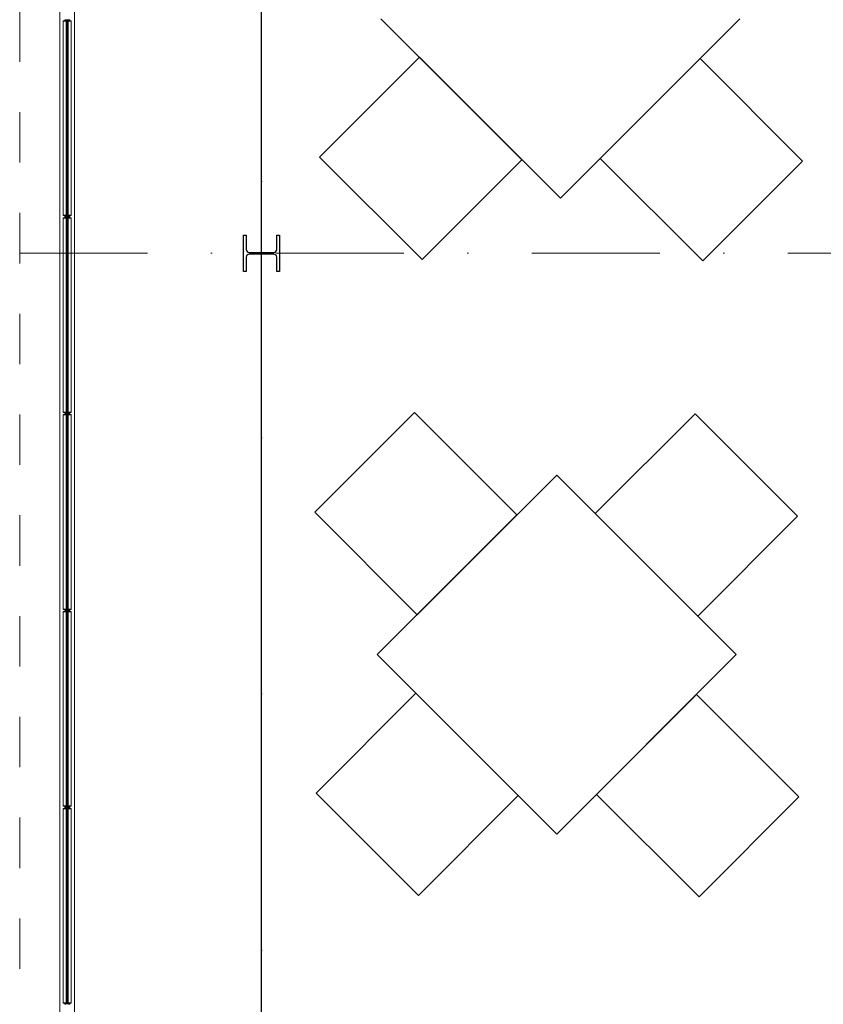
# Model space of a CAD drawing. Header units: metres. Extents: x -10951 to 10441, y -17253 to 1447.
# Tile 9 of 54: x -9071 to -8672, y -16129 to -15640. Entities that reach past the tile are written whole.
import ezdxf
from ezdxf.enums import TextEntityAlignment as Align

# ---------------------------------------------------------------- set-up
doc = ezdxf.new("R2010")
doc.units = ezdxf.units.M
doc.header["$MEASUREMENT"] = 0
for name, pattern in [('8', [0.5, 0.25, -0.25]), ('ACAD_ISO02W100', [15, 12, -3]), ('DASHDOT', [25.4, 12.7, -6.35, 0, -6.35])]:
    doc.linetypes.add(name, pattern=pattern)
doc.layers.get('0').update_dxf_attribs({"color": 8})
for name, color, linetype, lineweight in [('#elektryczne', 8, 'Continuous', 20), ('_K_stal', 8, 'Continuous', 25), ('A_B.CIENKIE', 8, 'Continuous', 9), ('A_OSIE', 8, 'Continuous', 13), ('A_OZACZENIE DRZWI', 8, 'Continuous', 13), ('A_OZNACZENIA OKIEN', 8, 'Continuous', 13), ('A_STOLARKA', 8, 'Continuous', 5), ('EB_UZIEMIENIE', 1, 'ACAD_ISO02W100', 30)]:
    doc.layers.add(name, color=color, linetype=linetype, lineweight=lineweight)
doc.styles.add('m1_romans', font='romans.shx', dxfattribs={"width": 0.8})

# ---------------------------------------------------------------- blocks, each defined once
blk = doc.blocks.new('podkład')
at = {"color": 8}
for p, q in [((11752.74, -2712.33), (11841.83, -2801.42)), ((11841.83, -2801.42), (11930.93, -2712.33)), ((11722.36, -2780.98), (11771.87, -2731.46)), ((11771.87, -2731.46), (11822.7, -2782.29)), ((11911.14, -2732.12), (11861.62, -2781.63)), ((11961.96, -2782.95), (11911.14, -2732.12)), ((11773.18, -2831.8), (11722.36, -2780.98)), ((11822.7, -2782.29), (11773.18, -2831.8)), ((11861.62, -2781.63), (11912.45, -2832.46)), ((11912.45, -2832.46), (11961.96, -2782.95)), ((11769.42, -2907.7), (11719.9, -2957.22)), ((11820.24, -2958.53), (11769.42, -2907.7)), ((11908.68, -2908.36), (11859.17, -2957.87)), ((11959.51, -2959.18), (11908.68, -2908.36)), ((11840.03, -2938.74), (11750.94, -3027.83)), ((11929.13, -3027.83), (11840.03, -2938.74)), ((11719.9, -2957.22), (11770.73, -3008.04)), ((11770.73, -3008.04), (11820.24, -2958.53)), ((11859.17, -2957.87), (11909.99, -3008.7)), ((11909.99, -3008.7), (11959.51, -2959.18)), ((11750.94, -3027.83), (11840.03, -3116.93)), ((11840.03, -3116.93), (11929.13, -3027.83)), ((11720.56, -3096.48), (11770.07, -3046.97)), ((11770.07, -3046.97), (11820.9, -3097.79)), ((11909.34, -3047.62), (11859.82, -3097.14)), ((11960.16, -3098.45), (11909.34, -3047.62)), ((11771.38, -3147.31), (11720.56, -3096.48)), ((11820.9, -3097.79), (11771.38, -3147.31)), ((11859.82, -3097.14), (11910.65, -3147.96)), ((11910.65, -3147.96), (11960.16, -3098.45))]:
    blk.add_line(p, q, dxfattribs=at)
at = {"layer": '_K_stal', "color": 8}
blk.add_lwpolyline([(11701.09, -2819.7), (11702.49, -2819.7), (11702.49, -2837.7), (11701.09, -2837.7), (11701.09, -2830.62, 0.414214), (11699.59, -2829.12), (11687.39, -2829.12, 0.414214), (11685.89, -2830.62), (11685.89, -2837.7), (11684.49, -2837.7), (11684.49, -2819.7), (11685.89, -2819.7), (11685.89, -2826.77, 0.414214), (11687.39, -2828.27), (11699.59, -2828.27, 0.414214), (11701.09, -2826.77)], format="xyb", close=True, dxfattribs=at)
at = {"layer": 'A_B.CIENKIE', "color": 8, "linetype": '8', "ltscale": 100}
for p, q in [((11573.49, -2008.7), (11573.49, -4224.7)), ((11593.49, -2008.7), (11593.49, -4188.5))]:
    blk.add_line(p, q, dxfattribs=at)
at = {"layer": 'A_OSIE', "color": 8, "linetype": 'DASHDOT', "ltscale": 5}
for p, q in [((11693.49, -4159.34), (11693.49, -2044.7)), ((11573.49, -2828.69), (12973.49, -2828.69))]:
    blk.add_line(p, q, dxfattribs=at)
at = {"layer": 'A_STOLARKA', "color": 8}
for p, q in [((11593.49, -4178.81), (11593.49, -2419.46)), ((11600.69, -4174.29), (11600.69, -2419.46)), ((11595.09, -2713.36), (11596.29, -2713.06)), ((11595.09, -2713.51), (11599.09, -2713.51)), ((11595.12, -2809.81), (11595.12, -2713.51)), ((11595.84, -2712.98), (11595.84, -2713.17)), ((11596.29, -2713.06), (11595.84, -2713.06)), ((11595.88, -2712.94), (11596.34, -2712.85)), ((11596.29, -2713.06), (11596.34, -2713.06)), ((11596.29, -2713.06), (11597.89, -2713.06)), ((11596.34, -2713.06), (11596.34, -2712.86)), ((11596.39, -2712.81), (11597.79, -2712.81)), ((11596.39, -2712.81), (11597.79, -2712.81)), ((11596.69, -2713.06), (11596.59, -2713.16)), ((11596.59, -2713.16), (11596.59, -2810.16)), ((11597.49, -2713.06), (11596.69, -2713.06)), ((11597.09, -2713.06), (11597.09, -2810.26)), ((11597.59, -2713.16), (11597.49, -2713.06)), ((11597.59, -2810.16), (11597.59, -2713.16)), ((11597.84, -2712.85), (11598.3, -2712.94)), ((11597.84, -2713.06), (11597.84, -2712.86)), ((11597.84, -2713.06), (11597.89, -2713.06)), ((11598.34, -2713.06), (11597.89, -2713.06)), ((11597.89, -2713.06), (11599.09, -2713.36)), ((11598.34, -2713.17), (11598.34, -2712.98)), ((11599.05, -2713.51), (11599.05, -2809.81)), ((11595.09, -2809.81), (11599.09, -2809.81)), ((11595.09, -2809.96), (11596.29, -2810.26)), ((11595.09, -2811.06), (11596.29, -2810.76)), ((11595.09, -2811.21), (11599.09, -2811.21)), ((11595.12, -2907.51), (11595.12, -2811.21)), ((11595.84, -2810.34), (11595.84, -2810.15)), ((11596.29, -2810.26), (11595.84, -2810.26)), ((11595.84, -2810.69), (11595.84, -2810.87)), ((11596.29, -2810.76), (11595.84, -2810.76)), ((11595.88, -2810.38), (11596.34, -2810.46)), ((11595.88, -2810.64), (11596.34, -2810.56)), ((11596.29, -2810.26), (11596.34, -2810.26)), ((11596.29, -2810.26), (11597.89, -2810.26)), ((11596.29, -2810.76), (11596.34, -2810.76)), ((11596.29, -2810.76), (11597.89, -2810.76)), ((11596.34, -2810.26), (11596.34, -2810.46)), ((11596.34, -2810.76), (11596.34, -2810.56)), ((11596.39, -2810.51), (11597.79, -2810.51)), ((11596.39, -2810.51), (11597.79, -2810.51)), ((11596.59, -2810.16), (11596.69, -2810.26)), ((11596.69, -2810.76), (11596.59, -2810.86)), ((11596.59, -2810.86), (11596.59, -2907.86)), ((11596.69, -2810.26), (11597.49, -2810.26)), ((11597.49, -2810.76), (11596.69, -2810.76)), ((11597.09, -2810.76), (11597.09, -2907.96)), ((11597.49, -2810.26), (11597.59, -2810.16)), ((11597.59, -2810.86), (11597.49, -2810.76)), ((11597.59, -2907.86), (11597.59, -2810.86)), ((11597.84, -2810.26), (11597.89, -2810.26)), ((11597.84, -2810.26), (11597.84, -2810.46)), ((11597.84, -2810.47), (11598.3, -2810.38)), ((11597.84, -2810.55), (11598.3, -2810.64)), ((11597.84, -2810.76), (11597.84, -2810.56)), ((11597.84, -2810.76), (11597.89, -2810.76)), ((11597.89, -2810.26), (11599.09, -2809.96)), ((11598.34, -2810.26), (11597.89, -2810.26)), ((11598.34, -2810.76), (11597.89, -2810.76)), ((11597.89, -2810.76), (11599.09, -2811.06)), ((11598.34, -2810.15), (11598.34, -2810.34)), ((11598.34, -2810.87), (11598.34, -2810.69)), ((11599.05, -2811.21), (11599.05, -2907.51)), ((11595.09, -2907.51), (11599.09, -2907.51)), ((11595.09, -2907.66), (11596.29, -2907.96)), ((11595.09, -2908.76), (11596.29, -2908.46)), ((11595.09, -2908.91), (11599.09, -2908.91)), ((11595.12, -3005.21), (11595.13, -2908.91)), ((11595.84, -2908.04), (11595.84, -2907.85)), ((11596.29, -2907.96), (11595.84, -2907.96)), ((11595.84, -2908.39), (11595.84, -2908.57)), ((11596.29, -2908.46), (11595.84, -2908.46)), ((11595.88, -2908.08), (11596.34, -2908.17)), ((11595.88, -2908.34), (11596.34, -2908.26)), ((11596.29, -2907.96), (11596.34, -2907.96)), ((11596.29, -2907.96), (11597.89, -2907.96)), ((11596.29, -2908.46), (11596.34, -2908.46)), ((11596.29, -2908.46), (11597.89, -2908.46)), ((11596.34, -2907.96), (11596.34, -2908.16)), ((11596.34, -2908.46), (11596.34, -2908.26)), ((11596.39, -2908.21), (11597.79, -2908.21)), ((11596.39, -2908.21), (11597.79, -2908.21)), ((11596.59, -2907.86), (11596.69, -2907.96)), ((11596.69, -2908.46), (11596.59, -2908.56)), ((11596.59, -2908.56), (11596.59, -3005.56)), ((11596.69, -2907.96), (11597.49, -2907.96)), ((11597.49, -2908.46), (11596.69, -2908.46)), ((11597.09, -2908.46), (11597.09, -3005.66)), ((11597.49, -2907.96), (11597.59, -2907.86)), ((11597.59, -2908.56), (11597.49, -2908.46)), ((11597.59, -3005.56), (11597.59, -2908.56)), ((11597.84, -2907.96), (11597.89, -2907.96)), ((11597.84, -2907.96), (11597.84, -2908.16)), ((11597.84, -2908.17), (11598.3, -2908.08)), ((11597.84, -2908.25), (11598.3, -2908.34)), ((11597.84, -2908.46), (11597.84, -2908.26)), ((11597.84, -2908.46), (11597.89, -2908.46)), ((11597.89, -2907.96), (11599.09, -2907.66)), ((11598.34, -2907.96), (11597.89, -2907.96)), ((11598.34, -2908.46), (11597.89, -2908.46)), ((11597.89, -2908.46), (11599.09, -2908.76)), ((11598.34, -2907.85), (11598.34, -2908.04)), ((11598.34, -2908.57), (11598.34, -2908.39)), ((11599.06, -2908.91), (11599.05, -3005.21)), ((11595.09, -3005.21), (11599.09, -3005.21)), ((11595.09, -3005.36), (11596.29, -3005.66)), ((11595.09, -3006.46), (11596.29, -3006.16)), ((11595.09, -3006.61), (11599.09, -3006.61)), ((11595.13, -3102.91), (11595.13, -3006.61)), ((11595.84, -3005.74), (11595.84, -3005.55)), ((11596.29, -3005.66), (11595.84, -3005.66)), ((11595.84, -3006.09), (11595.84, -3006.27)), ((11596.29, -3006.16), (11595.84, -3006.16)), ((11595.88, -3005.79), (11596.34, -3005.87)), ((11595.89, -3006.04), (11596.34, -3005.96)), ((11596.29, -3005.66), (11596.34, -3005.66)), ((11596.29, -3005.66), (11597.89, -3005.66)), ((11596.29, -3006.16), (11596.34, -3006.16)), ((11596.29, -3006.16), (11597.89, -3006.16)), ((11596.34, -3005.66), (11596.34, -3005.86)), ((11596.34, -3006.16), (11596.34, -3005.96)), ((11596.39, -3005.91), (11597.79, -3005.91)), ((11596.39, -3005.91), (11597.79, -3005.91)), ((11596.59, -3005.56), (11596.69, -3005.66)), ((11596.69, -3006.16), (11596.59, -3006.26)), ((11596.59, -3006.26), (11596.59, -3103.26)), ((11596.69, -3005.66), (11597.49, -3005.66)), ((11597.49, -3006.16), (11596.69, -3006.16)), ((11597.09, -3006.16), (11597.09, -3103.36)), ((11597.49, -3005.66), (11597.59, -3005.56)), ((11597.59, -3006.26), (11597.49, -3006.16)), ((11597.59, -3103.26), (11597.59, -3006.26)), ((11597.84, -3005.66), (11597.89, -3005.66)), ((11597.84, -3005.66), (11597.84, -3005.86)), ((11597.84, -3005.87), (11598.3, -3005.79)), ((11597.84, -3005.96), (11598.3, -3006.04)), ((11597.84, -3006.16), (11597.84, -3005.96)), ((11597.84, -3006.16), (11597.89, -3006.16)), ((11597.89, -3005.66), (11599.09, -3005.36)), ((11598.34, -3005.66), (11597.89, -3005.66)), ((11598.34, -3006.16), (11597.89, -3006.16)), ((11597.89, -3006.16), (11599.09, -3006.46)), ((11598.34, -3005.55), (11598.34, -3005.74)), ((11598.34, -3006.27), (11598.34, -3006.09)), ((11599.06, -3006.61), (11599.06, -3102.91)), ((11595.09, -3102.91), (11599.09, -3102.91)), ((11595.09, -3103.06), (11596.29, -3103.36)), ((11595.09, -3104.16), (11596.29, -3103.86)), ((11595.09, -3104.31), (11599.09, -3104.31)), ((11595.13, -3200.61), (11595.13, -3104.31)), ((11595.84, -3103.44), (11595.84, -3103.25)), ((11596.29, -3103.36), (11595.84, -3103.36)), ((11595.84, -3103.79), (11595.84, -3103.97)), ((11596.29, -3103.86), (11595.84, -3103.86)), ((11595.89, -3103.49), (11596.34, -3103.57)), ((11595.89, -3103.74), (11596.34, -3103.66)), ((11596.29, -3103.36), (11596.34, -3103.36)), ((11596.29, -3103.36), (11597.89, -3103.36)), ((11596.29, -3103.86), (11596.34, -3103.86)), ((11596.29, -3103.86), (11597.89, -3103.86)), ((11596.34, -3103.36), (11596.34, -3103.56)), ((11596.34, -3103.86), (11596.34, -3103.66)), ((11596.39, -3103.61), (11597.79, -3103.61)), ((11596.39, -3103.61), (11597.79, -3103.61)), ((11596.59, -3103.26), (11596.69, -3103.36)), ((11596.69, -3103.86), (11596.59, -3103.96)), ((11596.59, -3103.96), (11596.59, -3200.96)), ((11596.69, -3103.36), (11597.49, -3103.36)), ((11597.49, -3103.86), (11596.69, -3103.86)), ((11597.09, -3103.86), (11597.09, -3201.06)), ((11597.49, -3103.36), (11597.59, -3103.26)), ((11597.59, -3103.96), (11597.49, -3103.86)), ((11597.59, -3200.96), (11597.59, -3103.96)), ((11597.84, -3103.36), (11597.89, -3103.36)), ((11597.84, -3103.36), (11597.84, -3103.56)), ((11597.84, -3103.57), (11598.3, -3103.49)), ((11597.84, -3103.66), (11598.3, -3103.74)), ((11597.84, -3103.86), (11597.84, -3103.66)), ((11597.84, -3103.86), (11597.89, -3103.86)), ((11597.89, -3103.36), (11599.09, -3103.06)), ((11598.34, -3103.36), (11597.89, -3103.36)), ((11598.34, -3103.86), (11597.89, -3103.86)), ((11597.89, -3103.86), (11599.09, -3104.16)), ((11598.34, -3103.25), (11598.34, -3103.44)), ((11598.34, -3103.97), (11598.34, -3103.79)), ((11599.06, -3104.31), (11599.06, -3200.61)), ((11595.09, -3200.61), (11599.09, -3200.61)), ((11595.09, -3200.76), (11596.29, -3201.06)), ((11595.84, -3201.14), (11595.84, -3200.95)), ((11596.29, -3201.06), (11595.84, -3201.06)), ((11595.89, -3201.19), (11596.34, -3201.27)), ((11596.29, -3201.06), (11596.34, -3201.06)), ((11596.29, -3201.06), (11597.89, -3201.06)), ((11596.34, -3201.06), (11596.34, -3201.26)), ((11596.59, -3200.96), (11596.69, -3201.06)), ((11596.69, -3201.06), (11597.49, -3201.06)), ((11597.49, -3201.06), (11597.59, -3200.96)), ((11597.84, -3201.06), (11597.89, -3201.06)), ((11597.84, -3201.06), (11597.84, -3201.26)), ((11597.84, -3201.27), (11598.3, -3201.19)), ((11597.89, -3201.06), (11599.09, -3200.76)), ((11598.34, -3201.06), (11597.89, -3201.06)), ((11598.34, -3200.95), (11598.34, -3201.14))]:
    blk.add_line(p, q, dxfattribs=at)
at = {"layer": 'A_STOLARKA', "color": 8, "ltscale": 0.1}
for p, q in [((11595.09, -2713.51), (11595.09, -2713.36)), ((11599.09, -2713.51), (11599.09, -2713.36)), ((11595.09, -2809.81), (11595.09, -2809.96)), ((11595.09, -2811.21), (11595.09, -2811.06)), ((11599.09, -2809.81), (11599.09, -2809.96)), ((11599.09, -2811.21), (11599.09, -2811.06)), ((11595.09, -2907.51), (11595.09, -2907.66)), ((11595.09, -2908.91), (11595.09, -2908.76)), ((11599.09, -2907.51), (11599.09, -2907.66)), ((11599.09, -2908.91), (11599.09, -2908.76)), ((11595.09, -3005.21), (11595.09, -3005.36)), ((11595.09, -3006.61), (11595.09, -3006.46)), ((11599.09, -3005.21), (11599.09, -3005.36)), ((11599.09, -3006.61), (11599.09, -3006.46)), ((11595.09, -3102.91), (11595.09, -3103.06)), ((11595.09, -3104.31), (11595.09, -3104.16)), ((11599.09, -3102.91), (11599.09, -3103.06)), ((11599.09, -3104.31), (11599.09, -3104.16)), ((11595.09, -3200.61), (11595.09, -3200.76)), ((11599.09, -3200.61), (11599.09, -3200.76))]:
    blk.add_line(p, q, dxfattribs=at)
at = {"layer": 'A_STOLARKA', "color": 8}
for centre in [(11597.09, -2719.56), (11597.09, -2719.56), (11597.09, -2803.76), (11597.09, -2817.26), (11597.09, -2901.46), (11597.09, -2914.96), (11597.09, -2914.96), (11597.09, -2999.16), (11597.09, -3012.66), (11597.09, -3012.66), (11597.09, -3096.86), (11597.09, -3110.36), (11597.09, -3110.36), (11597.09, -3194.56)]:
    blk.add_circle(centre, 0.5, dxfattribs=at)
for centre, start, end in [((11595.89, -2712.98), 100, 180), ((11596.39, -2712.86), 90, 180), ((11597.79, -2712.86), 0, 90), ((11598.29, -2712.98), 0, 80), ((11595.89, -2810.34), 180, 260), ((11595.89, -2810.69), 100, 180), ((11596.39, -2810.46), 180, 270), ((11596.39, -2810.56), 90, 180), ((11597.79, -2810.46), 270, 0), ((11597.79, -2810.56), 0, 90), ((11598.29, -2810.34), 280, 0), ((11598.29, -2810.69), 0, 80), ((11595.89, -2908.04), 180, 260), ((11595.89, -2908.39), 100, 180), ((11596.39, -2908.16), 180, 270), ((11596.39, -2908.26), 90, 180), ((11597.79, -2908.16), 270, 0), ((11597.79, -2908.26), 0, 90), ((11598.29, -2908.04), 280, 0), ((11598.29, -2908.39), 0, 80), ((11595.89, -3005.74), 180, 260), ((11595.89, -3006.09), 100, 180), ((11596.39, -3005.86), 180, 270), ((11596.39, -3005.96), 90, 180), ((11597.79, -3005.86), 270, 0), ((11597.79, -3005.96), 0, 90), ((11598.29, -3005.74), 280, 0), ((11598.29, -3006.09), 0, 80), ((11595.89, -3103.44), 180, 260), ((11595.89, -3103.79), 100, 180), ((11596.39, -3103.56), 180, 270), ((11596.39, -3103.66), 90, 180), ((11597.79, -3103.56), 270, 0), ((11597.79, -3103.66), 0, 90), ((11598.29, -3103.44), 280, 0), ((11598.29, -3103.79), 0, 80), ((11595.89, -3201.14), 180, 260), ((11596.39, -3201.26), 180, 270), ((11597.79, -3201.26), 270, 0), ((11598.29, -3201.14), 280, 0)]:
    blk.add_arc(centre, 0.05, start, end, dxfattribs=at)
at = {"layer": 'A_OZACZENIE DRZWI', "color": 8, "ltscale": 0.1, "style": 'm1_romans', "width": 0.8}
for rotation, p in [(98.4861, (12735.07, -773.13)), (360, (12573.8, -1012.7)), (90, (11565.29, -1150.14)), (90, (11872.29, -1150.14)), (90, (12230.03, -1245.64)), (90, (12385.87, -1249.44)), (90, (11565.29, -1370.89)), (90, (11872.29, -1370.89)), (90, (12230.03, -1370.89)), (90, (12389.3, -1370.89)), (90, (11748.79, -1556.15)), (90, (11986.6, -1556.15)), (90, (12389.3, -1556.15)), (360, (12235.05, -1664.2)), (360, (12235.05, -1880.2)), (90, (11745.78, -2001.94))]:
    blk.add_attdef('SZEROKOSC', text='', height=10, rotation=rotation, dxfattribs=at).set_placement(p, align=Align.BOTTOM_CENTER)
for rotation, p in [(98.4861, (12738.56, -773.47)), (360, (12572.95, -1016.09)), (90, (11568.68, -1150.99)), (90, (11875.68, -1150.99)), (90, (12233.42, -1246.49)), (90, (12389.27, -1250.29)), (90, (11568.68, -1371.74)), (90, (11875.68, -1371.74)), (90, (12233.42, -1371.74)), (90, (12392.69, -1371.74)), (90, (11752.19, -1557)), (90, (11990, -1557)), (90, (12392.69, -1557)), (360, (12234.2, -1667.59)), (360, (12234.2, -1883.59)), (90, (11749.18, -2002.79))]:
    blk.add_attdef('WYSOKOSC', text='', height=10, rotation=rotation, dxfattribs=at).set_placement(p, align=Align.TOP_CENTER)
at = {"layer": 'A_OZNACZENIA OKIEN', "color": 8, "ltscale": 0.1, "style": 'm1_romans', "width": 0.8}
for rotation, p in [(278.8676, (13373.71, -593.04)), (278.8676, (12983.87, -650.74)), (278.8676, (12445.73, -730.4)), (278.8676, (12224.15, -763.19)), (0, (14017.48, -900.03)), (278.8676, (11021.54, -941.2)), (278.8676, (10640.69, -997.57)), (0, (14017.48, -1574.7)), (90, (10819.6, -2080.7)), (90, (11204.6, -2080.7)), (90, (11970.6, -2080.7)), (90, (13175.8, -2080.7)), (90, (13539.8, -2080.7))]:
    blk.add_attdef('SZEROKOSC', text='', height=10, rotation=rotation, dxfattribs=at).set_placement(p, align=Align.BOTTOM_CENTER)
for rotation, p in [(278.8676, (13403.28, -587.56)), (278.8676, (13013.44, -645.27)), (278.8676, (12475.3, -724.92)), (278.8676, (12253.72, -757.72)), (0, (14011.09, -903.42)), (278.8676, (11051.11, -935.72)), (278.8676, (10670.26, -992.09)), (0, (14011.09, -1578.09)), (90, (10823, -2081.55)), (90, (11208, -2081.55)), (90, (11974, -2081.55)), (90, (13179.19, -2081.55)), (90, (13543.19, -2081.55))]:
    blk.add_attdef('WYSOKOSC', text='', height=10, rotation=rotation, dxfattribs=at).set_placement(p, align=Align.TOP_CENTER)

msp = doc.modelspace()

# ---------------------------------------------------------------- linework, layer by layer
at = {"layer": 'EB_UZIEMIENIE', "linetype": 'Continuous', "lineweight": 30}
for p, q in [((-8950.83, -15756.29), (-8950.83, -15340.31)), ((-8950.83, -16171.86), (-8950.83, -15756.29))]:
    msp.add_line(p, q, dxfattribs=at)

# ---------------------------------------------------------------- block references
at = {"layer": '#elektryczne', "color": 8, "linetype": 'Continuous', "lineweight": 18}
msp.add_blockref('podkład', (-20644.32, -12927.59), dxfattribs=at)

doc.saveas('drawing.dxf')
